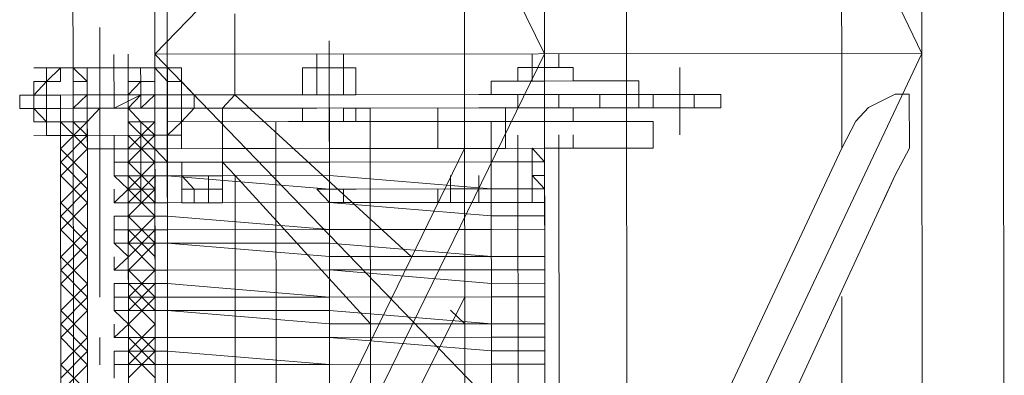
# Model space of a CAD drawing. Header units: inches. Extents: x -5850 to 5646, y 8947 to 13007.
# Tile 233 of 256: x -3951 to -3920, y 11077 to 11088. Entities that reach past the tile are written whole.
import ezdxf

# ---------------------------------------------------------------- set-up
doc = ezdxf.new("R2010")
doc.units = ezdxf.units.IN
doc.header["$MEASUREMENT"] = 0
doc.layers.add('at_Entity', color=7, linetype='Continuous')

msp = doc.modelspace()

# ---------------------------------------------------------------- linework, layer by layer
at = {"layer": 'at_Entity', "color": 7, "lineweight": 20}
for p, q in [((-3946.06, 10561.219), (-3946.745, 11328.294)), ((-3946.92, 11086.684), (-3946.942, 11111.605)), ((-3946.942, 11111.605), (-3934.707, 11086.695)), ((-3922.908, 11111.627), (-3946.92, 11086.684)), ((-3937.239, 11111.614), (-3937.217, 11086.693)), ((-3934.73, 11111.616), (-3922.885, 11086.706)), ((-3934.707, 11086.695), (-3934.73, 11111.616)), ((-3932.142, 11086.698), (-3932.165, 11111.619)), ((-3922.885, 11086.706), (-3922.908, 11111.627)), ((-3920.32, 11086.708), (-3920.343, 11111.629)), ((-3949.507, 11111.603), (-3949.485, 11086.682)), ((-3925.398, 11089.659), (-3925.395, 11086.704)), ((-3944.41, 11086.687), (-3944.412, 11087.953)), ((-3949.485, 11086.682), (-3949.463, 11061.756)), ((-3948.648, 11086.259), (-3948.649, 11086.683)), ((-3948.202, 11086.259), (-3948.202, 11086.683)), ((-3947.756, 11086.26), (-3947.756, 11086.684)), ((-3922.885, 11086.706), (-3946.92, 11086.684)), ((-3946.898, 11061.758), (-3946.92, 11086.684)), ((-3946.92, 11086.684), (-3922.863, 11061.779)), ((-3934.707, 11086.695), (-3946.898, 11061.758)), ((-3944.409, 11085.415), (-3944.41, 11086.687)), ((-3941.845, 11086.265), (-3941.845, 11086.689)), ((-3941.455, 11086.266), (-3941.455, 11086.689)), ((-3941.008, 11086.266), (-3941.009, 11086.69)), ((-3941.008, 11086.266), (-3941.009, 11086.69)), ((-3941.008, 11086.266), (-3941.009, 11086.69)), ((-3941.008, 11086.266), (-3941.009, 11086.69)), ((-3937.217, 11086.693), (-3937.195, 11061.767)), ((-3935.097, 11086.271), (-3935.098, 11086.695)), ((-3934.685, 11061.769), (-3934.707, 11086.695)), ((-3922.885, 11086.706), (-3934.685, 11061.769)), ((-3934.261, 11086.272), (-3934.261, 11086.696)), ((-3934.261, 11086.272), (-3934.261, 11086.696)), ((-3934.261, 11086.272), (-3934.261, 11086.696)), ((-3932.12, 11061.771), (-3932.142, 11086.698)), ((-3925.395, 11086.704), (-3925.392, 11083.748)), ((-3922.863, 11061.779), (-3922.885, 11086.706)), ((-3920.298, 11061.782), (-3920.32, 11086.708)), ((-3949.875, 11086.258), (-3950.321, 11086.258)), ((-3950.321, 11086.258), (-3950.321, 11085.834)), ((-3949.875, 11086.258), (-3949.039, 11086.259)), ((-3949.875, 11085.834), (-3949.875, 11086.258)), ((-3949.875, 11086.258), (-3949.485, 11086.258)), ((-3949.485, 11086.258), (-3949.484, 11085.835)), ((-3949.039, 11086.259), (-3947.756, 11086.26)), ((-3947.756, 11086.26), (-3949.039, 11086.259)), ((-3949.039, 11086.259), (-3949.038, 11085.411)), ((-3949.038, 11085.411), (-3949.039, 11086.259)), ((-3948.202, 11086.259), (-3948.648, 11086.259)), ((-3948.202, 11086.259), (-3948.201, 11085.412)), ((-3947.756, 11086.26), (-3947.755, 11085.412)), ((-3947.366, 11086.26), (-3946.919, 11086.261)), ((-3947.365, 11085.836), (-3947.366, 11086.26)), ((-3946.919, 11085.837), (-3946.919, 11086.261)), ((-3946.919, 11086.261), (-3946.083, 11086.261)), ((-3946.919, 11086.261), (-3946.529, 11085.837)), ((-3946.083, 11086.261), (-3946.083, 11085.838)), ((-3941.008, 11086.266), (-3942.291, 11086.265)), ((-3942.291, 11086.265), (-3941.008, 11086.266)), ((-3942.29, 11085.417), (-3942.291, 11086.265)), ((-3941.455, 11086.266), (-3941.845, 11086.265)), ((-3941.845, 11086.265), (-3941.844, 11085.418)), ((-3941.008, 11086.266), (-3941.455, 11086.266)), ((-3941.008, 11086.266), (-3941.455, 11086.266)), ((-3941.008, 11086.266), (-3941.008, 11085.418)), ((-3941.008, 11085.418), (-3941.008, 11086.266)), ((-3941.008, 11086.266), (-3940.618, 11086.266)), ((-3940.618, 11086.266), (-3940.617, 11085.419)), ((-3935.544, 11086.271), (-3935.543, 11085.847)), ((-3935.544, 11086.271), (-3935.097, 11086.271)), ((-3935.544, 11086.271), (-3935.097, 11086.271)), ((-3935.097, 11086.271), (-3934.707, 11086.272)), ((-3934.707, 11086.272), (-3935.097, 11086.271)), ((-3934.261, 11086.272), (-3935.097, 11086.271)), ((-3935.097, 11085.847), (-3935.097, 11086.271)), ((-3935.097, 11086.271), (-3935.097, 11085.847)), ((-3933.815, 11086.272), (-3934.707, 11086.272)), ((-3934.261, 11086.272), (-3933.815, 11086.272)), ((-3933.815, 11086.272), (-3933.815, 11085.849)), ((-3950.321, 11085.834), (-3950.711, 11085.833)), ((-3950.711, 11085.833), (-3950.71, 11084.991)), ((-3950.32, 11085.41), (-3950.321, 11085.834)), ((-3950.32, 11085.41), (-3950.321, 11085.834)), ((-3950.321, 11085.834), (-3949.875, 11085.834)), ((-3949.484, 11085.411), (-3949.484, 11085.835)), ((-3949.484, 11085.411), (-3949.484, 11085.835)), ((-3949.484, 11085.835), (-3949.038, 11085.835)), ((-3947.755, 11085.412), (-3947.756, 11085.836)), ((-3947.755, 11085.412), (-3947.756, 11085.836)), ((-3947.756, 11085.836), (-3947.365, 11085.836)), ((-3947.755, 11085.412), (-3947.365, 11085.836)), ((-3947.365, 11085.836), (-3946.919, 11085.837)), ((-3946.529, 11085.837), (-3946.083, 11085.838)), ((-3946.528, 11085.413), (-3946.529, 11085.837)), ((-3946.083, 11085.838), (-3945.692, 11085.414)), ((-3946.083, 11085.838), (-3946.082, 11084.996)), ((-3942.29, 11085.417), (-3942.291, 11085.841)), ((-3942.29, 11085.417), (-3942.291, 11085.841)), ((-3940.617, 11085.419), (-3940.618, 11085.842)), ((-3940.617, 11085.419), (-3940.618, 11085.842)), ((-3935.097, 11085.847), (-3936.38, 11085.846)), ((-3936.38, 11085.846), (-3936.379, 11085.422)), ((-3933.815, 11085.849), (-3935.097, 11085.847)), ((-3935.097, 11085.847), (-3934.707, 11085.848)), ((-3933.815, 11085.849), (-3934.707, 11085.848)), ((-3934.707, 11085.848), (-3934.706, 11085.424)), ((-3934.706, 11085.424), (-3934.707, 11085.848)), ((-3931.751, 11085.85), (-3933.815, 11085.849)), ((-3931.751, 11085.427), (-3931.751, 11085.85)), ((-3931.751, 11085.427), (-3931.751, 11085.85)), ((-3950.32, 11085.41), (-3951.157, 11085.409)), ((-3951.157, 11085.409), (-3951.156, 11084.991)), ((-3950.32, 11084.568), (-3950.32, 11085.41)), ((-3950.32, 11085.41), (-3950.32, 11084.568)), ((-3949.874, 11085.41), (-3950.32, 11085.41)), ((-3950.32, 11085.41), (-3950.32, 11084.992)), ((-3950.32, 11084.568), (-3950.32, 11085.41)), ((-3949.484, 11085.411), (-3949.874, 11085.41)), ((-3949.874, 11085.41), (-3949.874, 11084.992)), ((-3949.484, 11085.411), (-3949.038, 11085.411)), ((-3949.038, 11085.411), (-3949.484, 11085.411)), ((-3949.038, 11085.411), (-3947.755, 11085.412)), ((-3949.038, 11085.411), (-3948.201, 11085.412)), ((-3949.038, 11085.411), (-3949.037, 11084.993)), ((-3949.037, 11084.993), (-3949.038, 11085.411)), ((-3948.647, 11085.411), (-3948.647, 11084.993)), ((-3948.201, 11085.412), (-3948.201, 11084.994)), ((-3948.201, 11085.412), (-3948.201, 11084.994)), ((-3947.755, 11085.412), (-3948.201, 11085.412)), ((-3948.201, 11084.994), (-3948.201, 11085.412)), ((-3947.365, 11085.413), (-3947.755, 11085.412)), ((-3947.755, 11084.994), (-3947.755, 11085.412)), ((-3942.29, 11085.417), (-3947.365, 11085.413)), ((-3941.844, 11085.418), (-3946.919, 11085.413)), ((-3946.082, 11085.414), (-3946.528, 11085.413)), ((-3946.528, 11085.413), (-3946.528, 11084.571)), ((-3946.082, 11085.414), (-3946.082, 11084.996)), ((-3945.692, 11085.414), (-3945.692, 11084.996)), ((-3944.799, 11084.997), (-3944.409, 11085.415)), ((-3944.409, 11085.415), (-3938.884, 11080.351)), ((-3940.617, 11085.419), (-3942.29, 11085.417)), ((-3942.29, 11085.417), (-3941.008, 11085.418)), ((-3936.77, 11085.422), (-3941.008, 11085.418)), ((-3941.008, 11085.418), (-3940.617, 11085.419)), ((-3935.543, 11085.423), (-3936.77, 11085.422)), ((-3934.706, 11085.424), (-3935.543, 11085.423)), ((-3935.542, 11085.005), (-3935.543, 11085.423)), ((-3933.424, 11085.425), (-3934.706, 11085.424)), ((-3932.978, 11085.425), (-3934.706, 11085.424)), ((-3934.26, 11085.006), (-3934.26, 11085.424)), ((-3932.978, 11085.425), (-3933.424, 11085.425)), ((-3932.587, 11085.426), (-3932.978, 11085.425)), ((-3932.977, 11085.007), (-3932.978, 11085.425)), ((-3932.141, 11085.426), (-3932.587, 11085.426)), ((-3931.751, 11085.427), (-3932.141, 11085.426)), ((-3932.141, 11085.008), (-3932.141, 11085.426)), ((-3930.468, 11085.428), (-3931.751, 11085.427)), ((-3931.304, 11085.009), (-3931.305, 11085.427)), ((-3929.186, 11085.429), (-3930.468, 11085.428)), ((-3930.022, 11085.01), (-3930.022, 11085.428)), ((-3929.185, 11085.011), (-3929.186, 11085.429)), ((-3923.721, 11085.434), (-3924.557, 11085.015)), ((-3923.275, 11085.434), (-3923.721, 11085.434)), ((-3923.273, 11083.75), (-3923.275, 11085.434)), ((-3950.32, 11084.992), (-3951.156, 11084.991)), ((-3950.71, 11084.991), (-3950.71, 11084.568)), ((-3949.874, 11084.992), (-3950.32, 11084.992)), ((-3949.483, 11084.993), (-3949.874, 11084.992)), ((-3949.483, 11084.569), (-3949.483, 11084.993)), ((-3949.037, 11084.993), (-3949.483, 11084.993)), ((-3949.037, 11084.993), (-3948.201, 11084.994)), ((-3949.037, 11084.569), (-3949.037, 11084.993)), ((-3949.037, 11084.993), (-3949.036, 11083.727)), ((-3949.037, 11084.569), (-3949.037, 11084.993)), ((-3949.037, 11084.569), (-3949.037, 11084.993)), ((-3947.755, 11084.994), (-3948.201, 11084.994)), ((-3947.754, 11084.57), (-3947.755, 11084.994)), ((-3947.754, 11084.57), (-3947.755, 11084.994)), ((-3947.364, 11084.994), (-3947.755, 11084.994)), ((-3947.754, 11083.728), (-3947.755, 11084.994)), ((-3947.754, 11084.57), (-3947.755, 11084.994)), ((-3947.364, 11084.571), (-3947.755, 11084.994)), ((-3947.755, 11084.994), (-3947.754, 11084.57)), ((-3946.918, 11084.995), (-3947.364, 11084.994)), ((-3941.844, 11084.999), (-3946.918, 11084.995)), ((-3946.528, 11084.571), (-3946.528, 11084.995)), ((-3946.082, 11084.996), (-3946.082, 11084.572)), ((-3945.692, 11084.996), (-3946.082, 11084.572)), ((-3946.082, 11084.996), (-3946.082, 11084.572)), ((-3944.798, 11083.307), (-3944.799, 11084.997)), ((-3942.29, 11084.999), (-3942.29, 11084.575)), ((-3942.29, 11084.999), (-3942.29, 11084.575)), ((-3936.769, 11085.004), (-3941.844, 11084.999)), ((-3940.171, 11085.001), (-3941.007, 11085)), ((-3941.007, 11085), (-3941.007, 11084.576)), ((-3940.617, 11084.577), (-3940.617, 11085)), ((-3940.617, 11084.577), (-3940.617, 11085)), ((-3940.17, 11084.577), (-3940.171, 11085.001)), ((-3938.051, 11084.579), (-3938.052, 11085.003)), ((-3938.051, 11084.579), (-3938.052, 11085.003)), ((-3935.542, 11085.005), (-3936.769, 11085.004)), ((-3935.933, 11085.005), (-3933.814, 11085.006)), ((-3935.933, 11085.005), (-3935.932, 11084.581)), ((-3935.542, 11085.005), (-3934.706, 11085.006)), ((-3933.423, 11085.007), (-3934.706, 11085.006)), ((-3934.706, 11085.006), (-3932.977, 11085.007)), ((-3933.814, 11085.006), (-3933.813, 11084.583)), ((-3932.977, 11085.007), (-3933.423, 11085.007)), ((-3932.587, 11085.008), (-3932.977, 11085.007)), ((-3932.141, 11085.008), (-3932.587, 11085.008)), ((-3931.75, 11085.008), (-3932.141, 11085.008)), ((-3930.468, 11085.009), (-3931.75, 11085.008)), ((-3929.185, 11085.011), (-3930.468, 11085.009)), ((-3924.557, 11085.015), (-3924.947, 11084.591)), ((-3950.71, 11084.568), (-3950.32, 11084.568)), ((-3949.873, 11084.568), (-3950.32, 11084.568)), ((-3950.32, 11084.568), (-3950.319, 11084.144)), ((-3950.32, 11084.568), (-3950.319, 11084.144)), ((-3949.037, 11084.569), (-3949.873, 11084.568)), ((-3949.849, 11056.692), (-3949.873, 11084.568)), ((-3949.873, 11084.145), (-3949.873, 11084.568)), ((-3949.873, 11084.145), (-3949.873, 11084.568)), ((-3949.483, 11084.569), (-3949.037, 11084.569)), ((-3949.483, 11084.569), (-3949.037, 11084.569)), ((-3949.036, 11083.727), (-3949.037, 11084.569)), ((-3949.037, 11084.569), (-3949.036, 11083.727)), ((-3949.037, 11084.569), (-3949.036, 11083.303)), ((-3947.364, 11084.571), (-3947.754, 11084.57)), ((-3947.754, 11084.57), (-3947.364, 11084.571)), ((-3947.754, 11084.57), (-3946.918, 11084.571)), ((-3947.754, 11083.728), (-3947.754, 11084.57)), ((-3947.754, 11084.57), (-3947.754, 11083.728)), ((-3947.754, 11084.57), (-3947.753, 11083.304)), ((-3946.893, 11056.694), (-3946.918, 11084.571)), ((-3946.528, 11084.571), (-3941.453, 11084.576)), ((-3946.503, 11056.695), (-3946.528, 11084.571)), ((-3946.527, 11083.729), (-3946.528, 11084.571)), ((-3946.528, 11084.571), (-3946.527, 11084.148)), ((-3946.081, 11084.148), (-3946.082, 11084.572)), ((-3946.082, 11084.572), (-3946.081, 11084.148)), ((-3942.736, 11084.575), (-3944.799, 11084.573)), ((-3944.799, 11084.573), (-3942.29, 11084.575)), ((-3944.799, 11084.573), (-3944.798, 11083.731)), ((-3943.126, 11084.574), (-3940.17, 11084.577)), ((-3943.101, 11056.698), (-3943.126, 11084.574)), ((-3942.736, 11084.575), (-3940.617, 11084.577)), ((-3940.617, 11084.577), (-3942.736, 11084.575)), ((-3941.453, 11084.576), (-3941.007, 11084.576)), ((-3935.932, 11084.581), (-3941.007, 11084.576)), ((-3938.051, 11084.579), (-3941.007, 11084.576)), ((-3940.617, 11084.577), (-3938.051, 11084.579)), ((-3940.17, 11084.577), (-3940.146, 11056.701)), ((-3931.304, 11084.585), (-3938.051, 11084.579)), ((-3938.051, 11084.579), (-3936.379, 11084.58)), ((-3938.051, 11083.737), (-3938.051, 11084.579)), ((-3931.75, 11084.585), (-3936.379, 11084.58)), ((-3936.354, 11056.704), (-3936.379, 11084.58)), ((-3935.932, 11084.581), (-3933.813, 11084.583)), ((-3935.932, 11084.581), (-3935.932, 11083.739)), ((-3931.75, 11084.585), (-3931.304, 11084.585)), ((-3931.303, 11083.743), (-3931.304, 11084.585)), ((-3924.947, 11084.591), (-3925.392, 11083.748)), ((-3949.873, 11084.145), (-3950.319, 11084.144)), ((-3949.036, 11083.727), (-3949.037, 11084.145)), ((-3948.2, 11083.728), (-3948.2, 11084.146)), ((-3947.754, 11083.728), (-3947.754, 11084.146)), ((-3947.363, 11083.729), (-3947.364, 11084.147)), ((-3947.363, 11083.729), (-3947.364, 11084.147)), ((-3946.527, 11084.148), (-3946.918, 11084.147)), ((-3946.081, 11084.148), (-3946.918, 11084.147)), ((-3946.917, 11083.729), (-3946.918, 11084.147)), ((-3946.917, 11083.729), (-3946.918, 11084.147)), ((-3946.527, 11083.729), (-3946.527, 11084.148)), ((-3938.051, 11083.737), (-3938.051, 11084.155)), ((-3938.051, 11083.737), (-3938.051, 11084.155)), ((-3935.541, 11083.739), (-3935.542, 11084.157)), ((-3935.541, 11083.739), (-3935.542, 11084.157)), ((-3935.541, 11083.739), (-3935.542, 11084.157)), ((-3935.541, 11083.739), (-3935.542, 11084.157)), ((-3935.541, 11083.739), (-3935.542, 11084.157)), ((-3934.259, 11083.74), (-3934.259, 11084.158)), ((-3933.813, 11083.741), (-3933.813, 11084.159)), ((-3949.036, 11083.727), (-3947.754, 11083.728)), ((-3947.754, 11083.728), (-3949.036, 11083.727)), ((-3949.036, 11083.303), (-3949.036, 11083.727)), ((-3949.036, 11083.303), (-3949.036, 11083.727)), ((-3949.013, 11057.958), (-3949.036, 11083.727)), ((-3947.363, 11083.729), (-3948.2, 11083.728)), ((-3947.363, 11083.729), (-3948.2, 11083.728)), ((-3948.2, 11083.728), (-3948.199, 11083.304)), ((-3947.753, 11083.304), (-3947.754, 11083.728)), ((-3947.754, 11083.728), (-3947.731, 11057.96)), ((-3947.363, 11083.305), (-3947.363, 11083.729)), ((-3947.363, 11083.729), (-3947.363, 11083.305)), ((-3947.363, 11083.305), (-3947.363, 11083.729)), ((-3947.363, 11083.729), (-3946.917, 11083.729)), ((-3947.363, 11083.729), (-3946.917, 11083.729)), ((-3946.917, 11083.729), (-3946.526, 11083.305)), ((-3946.917, 11083.729), (-3946.917, 11083.305)), ((-3946.917, 11083.729), (-3946.917, 11083.305)), ((-3946.527, 11083.729), (-3946.917, 11083.729)), ((-3941.452, 11083.734), (-3946.527, 11083.729)), ((-3937.214, 11083.738), (-3946.065, 11065.562)), ((-3944.798, 11083.731), (-3943.125, 11083.732)), ((-3943.125, 11083.732), (-3944.798, 11083.731)), ((-3936.378, 11083.738), (-3941.452, 11083.734)), ((-3938.051, 11083.737), (-3940.17, 11083.735)), ((-3940.17, 11083.735), (-3938.051, 11083.737)), ((-3931.303, 11083.743), (-3938.051, 11083.737)), ((-3938.051, 11083.737), (-3935.932, 11083.739)), ((-3935.932, 11083.739), (-3936.378, 11083.738)), ((-3935.932, 11083.739), (-3934.705, 11083.74)), ((-3935.095, 11083.74), (-3935.932, 11083.739)), ((-3935.541, 11083.739), (-3933.813, 11083.741)), ((-3934.259, 11083.74), (-3935.541, 11083.739)), ((-3935.518, 11057.97), (-3935.541, 11083.739)), ((-3935.095, 11083.74), (-3934.704, 11083.316)), ((-3934.705, 11083.74), (-3931.749, 11083.742)), ((-3934.704, 11083.316), (-3934.705, 11083.74)), ((-3933.813, 11083.741), (-3934.259, 11083.74)), ((-3934.259, 11083.74), (-3934.236, 11057.972)), ((-3932.127, 11069.377), (-3925.392, 11083.748)), ((-3931.749, 11083.742), (-3931.303, 11083.743)), ((-3923.719, 11082.902), (-3923.273, 11083.75)), ((-3949.013, 11057.958), (-3949.036, 11083.303)), ((-3948.199, 11083.304), (-3947.363, 11083.305)), ((-3948.199, 11082.88), (-3948.199, 11083.304)), ((-3947.753, 11083.304), (-3948.199, 11083.304)), ((-3947.753, 11083.304), (-3947.731, 11057.96)), ((-3947.753, 11082.881), (-3947.753, 11083.304)), ((-3947.363, 11082.881), (-3947.363, 11083.305)), ((-3947.363, 11083.305), (-3947.363, 11082.881)), ((-3947.363, 11082.881), (-3947.363, 11083.305)), ((-3946.917, 11083.305), (-3947.363, 11083.305)), ((-3947.363, 11082.881), (-3947.363, 11083.305)), ((-3947.363, 11082.881), (-3947.363, 11083.305)), ((-3946.526, 11083.305), (-3946.917, 11083.305)), ((-3946.916, 11082.881), (-3946.917, 11083.305)), ((-3946.917, 11083.305), (-3946.916, 11082.881)), ((-3946.917, 11083.305), (-3946.916, 11082.881)), ((-3946.916, 11082.881), (-3946.917, 11083.305)), ((-3946.526, 11083.305), (-3941.452, 11083.31)), ((-3941.452, 11083.31), (-3946.526, 11083.305)), ((-3944.407, 11082.884), (-3944.798, 11083.307)), ((-3944.797, 11082.883), (-3944.798, 11083.307)), ((-3941.452, 11083.31), (-3936.377, 11083.315)), ((-3936.377, 11083.315), (-3941.452, 11083.31)), ((-3936.377, 11083.315), (-3934.704, 11083.316)), ((-3934.704, 11083.316), (-3936.377, 11083.315)), ((-3934.704, 11083.316), (-3934.704, 11082.892)), ((-3947.363, 11082.881), (-3948.199, 11082.88)), ((-3948.199, 11082.88), (-3947.363, 11082.881)), ((-3948.199, 11082.88), (-3947.753, 11082.881)), ((-3947.753, 11082.457), (-3948.199, 11082.88)), ((-3946.916, 11082.881), (-3947.363, 11082.881)), ((-3947.363, 11082.881), (-3947.362, 11082.457)), ((-3947.362, 11082.457), (-3947.363, 11082.881)), ((-3947.363, 11082.881), (-3946.916, 11082.881)), ((-3946.916, 11082.881), (-3946.526, 11082.882)), ((-3946.526, 11082.882), (-3946.916, 11082.881)), ((-3946.916, 11082.458), (-3946.916, 11082.881)), ((-3946.916, 11082.458), (-3946.916, 11082.881)), ((-3941.452, 11082.886), (-3946.526, 11082.882)), ((-3946.526, 11082.882), (-3941.451, 11082.462)), ((-3944.797, 11082.883), (-3946.08, 11082.882)), ((-3946.08, 11082.458), (-3946.08, 11082.882)), ((-3946.08, 11082.458), (-3946.08, 11082.882)), ((-3946.08, 11082.458), (-3946.08, 11082.882)), ((-3945.244, 11082.883), (-3945.243, 11082.035)), ((-3944.797, 11082.459), (-3944.797, 11082.883)), ((-3944.797, 11082.459), (-3944.797, 11082.883)), ((-3944.797, 11082.459), (-3944.797, 11082.883)), ((-3944.797, 11082.459), (-3944.797, 11082.883)), ((-3944.797, 11082.459), (-3944.797, 11082.883)), ((-3944.797, 11082.459), (-3944.797, 11082.883)), ((-3944.395, 11069.366), (-3944.407, 11082.884)), ((-3944.407, 11082.884), (-3940.165, 11078.242)), ((-3941.452, 11082.886), (-3936.377, 11082.467)), ((-3937.659, 11082.466), (-3937.66, 11082.89)), ((-3937.659, 11082.466), (-3937.66, 11082.89)), ((-3936.767, 11082.467), (-3936.767, 11082.89)), ((-3935.094, 11082.892), (-3934.704, 11082.468)), ((-3934.704, 11082.892), (-3935.094, 11082.892)), ((-3934.704, 11082.468), (-3934.704, 11082.892)), ((-3932.123, 11064.732), (-3923.719, 11082.902)), ((-3924.108, 11082.054), (-3923.719, 11082.902)), ((-3948.198, 11082.033), (-3948.199, 11082.456)), ((-3948.198, 11082.033), (-3947.753, 11082.457)), ((-3947.362, 11082.457), (-3947.362, 11082.033)), ((-3946.916, 11082.034), (-3946.916, 11082.458)), ((-3944.797, 11082.459), (-3946.08, 11082.458)), ((-3946.08, 11082.458), (-3945.689, 11082.459)), ((-3946.079, 11082.034), (-3946.08, 11082.458)), ((-3946.079, 11082.034), (-3946.08, 11082.458)), ((-3945.689, 11082.459), (-3945.689, 11082.035)), ((-3945.243, 11082.459), (-3945.243, 11082.035)), ((-3944.797, 11082.036), (-3944.797, 11082.459)), ((-3944.797, 11082.459), (-3944.797, 11082.036)), ((-3944.797, 11082.036), (-3944.797, 11082.459)), ((-3944.797, 11082.459), (-3944.797, 11082.036)), ((-3941.451, 11082.462), (-3941.842, 11082.462)), ((-3941.842, 11082.462), (-3941.451, 11082.039)), ((-3936.377, 11082.467), (-3941.451, 11082.462)), ((-3941.005, 11082.463), (-3941.451, 11082.462)), ((-3941.005, 11082.039), (-3941.005, 11082.463)), ((-3937.659, 11082.466), (-3938.05, 11082.465)), ((-3938.05, 11082.465), (-3938.049, 11082.042)), ((-3938.05, 11082.465), (-3938.049, 11082.042)), ((-3936.767, 11082.467), (-3937.659, 11082.466)), ((-3936.767, 11082.467), (-3937.659, 11082.466)), ((-3937.659, 11082.466), (-3937.659, 11082.042)), ((-3937.659, 11082.042), (-3937.659, 11082.466)), ((-3937.659, 11082.466), (-3937.659, 11082.042)), ((-3937.659, 11082.042), (-3937.659, 11082.466)), ((-3936.767, 11082.467), (-3936.767, 11082.043)), ((-3936.767, 11082.043), (-3936.767, 11082.467)), ((-3936.767, 11082.043), (-3936.767, 11082.467)), ((-3936.377, 11082.467), (-3934.704, 11082.468)), ((-3934.704, 11082.468), (-3936.377, 11082.467)), ((-3934.704, 11082.468), (-3934.703, 11082.045)), ((-3946.525, 11082.034), (-3948.198, 11082.033)), ((-3948.198, 11082.033), (-3947.362, 11082.033)), ((-3947.752, 11082.033), (-3948.198, 11082.033)), ((-3947.752, 11081.615), (-3947.752, 11082.033)), ((-3947.362, 11082.033), (-3946.916, 11082.034)), ((-3946.916, 11082.034), (-3946.525, 11082.034)), ((-3946.525, 11082.034), (-3941.451, 11082.039)), ((-3941.451, 11082.039), (-3946.525, 11082.034)), ((-3944.797, 11082.036), (-3946.079, 11082.034)), ((-3946.079, 11082.034), (-3944.797, 11082.036)), ((-3945.689, 11082.035), (-3946.079, 11082.034)), ((-3936.376, 11082.043), (-3941.451, 11082.039)), ((-3941.451, 11082.039), (-3936.376, 11081.625)), ((-3941.451, 11082.039), (-3941.005, 11082.039)), ((-3936.767, 11082.043), (-3937.659, 11082.042)), ((-3936.767, 11082.043), (-3937.659, 11082.042)), ((-3936.376, 11082.043), (-3934.703, 11082.045)), ((-3934.703, 11081.626), (-3934.703, 11082.045)), ((-3948.198, 11081.614), (-3946.525, 11081.616)), ((-3948.198, 11081.614), (-3947.752, 11081.615)), ((-3948.198, 11081.614), (-3948.198, 11081.191)), ((-3946.525, 11081.616), (-3941.45, 11081.197)), ((-3936.376, 11081.625), (-3934.703, 11081.626)), ((-3934.703, 11081.203), (-3934.703, 11081.626)), ((-3934.703, 11081.626), (-3934.703, 11081.203)), ((-3948.198, 11081.191), (-3946.525, 11081.192)), ((-3948.197, 11080.767), (-3948.198, 11081.191)), ((-3947.751, 11081.191), (-3948.198, 11081.191)), ((-3947.751, 11080.767), (-3947.751, 11081.191)), ((-3941.45, 11081.197), (-3946.525, 11081.192)), ((-3941.45, 11081.197), (-3936.376, 11081.201)), ((-3936.376, 11081.201), (-3941.45, 11081.197)), ((-3936.376, 11081.201), (-3934.703, 11081.203)), ((-3934.703, 11081.203), (-3936.376, 11081.201)), ((-3934.703, 11081.203), (-3934.702, 11080.355)), ((-3948.197, 11080.767), (-3946.524, 11080.768)), ((-3946.524, 11080.768), (-3948.197, 11080.767)), ((-3948.197, 11080.767), (-3947.751, 11080.767)), ((-3947.751, 11080.343), (-3948.197, 11080.767)), ((-3941.45, 11080.773), (-3946.524, 11080.768)), ((-3946.524, 11080.768), (-3941.449, 11080.349)), ((-3941.45, 11080.773), (-3936.375, 11080.353)), ((-3934.702, 11080.355), (-3934.702, 11080.779)), ((-3948.196, 11079.925), (-3948.197, 11080.343)), ((-3948.196, 11079.925), (-3947.751, 11080.343)), ((-3936.375, 11080.353), (-3941.449, 11080.349)), ((-3936.375, 11080.353), (-3934.702, 11080.355)), ((-3934.702, 11080.355), (-3936.375, 11080.353)), ((-3934.702, 11080.355), (-3934.701, 11079.937)), ((-3948.196, 11079.925), (-3946.523, 11079.926)), ((-3946.523, 11079.926), (-3948.196, 11079.925)), ((-3947.75, 11079.925), (-3948.196, 11079.925)), ((-3947.75, 11079.501), (-3947.75, 11079.925)), ((-3946.523, 11079.926), (-3941.449, 11079.931)), ((-3941.449, 11079.931), (-3946.523, 11079.926)), ((-3936.374, 11079.935), (-3941.449, 11079.931)), ((-3941.449, 11079.931), (-3936.374, 11079.511)), ((-3936.374, 11079.935), (-3934.701, 11079.937)), ((-3934.701, 11079.513), (-3934.701, 11079.937)), ((-3936.374, 11079.511), (-3934.701, 11079.513)), ((-3934.701, 11079.089), (-3934.701, 11079.513)), ((-3934.701, 11079.513), (-3934.701, 11079.089)), ((-3948.196, 11079.501), (-3946.523, 11079.502)), ((-3948.196, 11079.501), (-3948.196, 11079.077)), ((-3948.196, 11079.501), (-3947.75, 11079.501)), ((-3946.523, 11079.502), (-3941.448, 11079.083)), ((-3948.196, 11079.077), (-3946.523, 11079.079)), ((-3948.195, 11078.659), (-3948.196, 11079.077)), ((-3947.75, 11079.077), (-3948.196, 11079.077)), ((-3947.749, 11078.659), (-3947.75, 11079.077)), ((-3941.448, 11079.083), (-3946.523, 11079.079)), ((-3937.21, 11079.087), (-3944.391, 11064.721)), ((-3941.448, 11079.083), (-3936.374, 11079.088)), ((-3936.374, 11079.088), (-3941.448, 11079.083)), ((-3936.374, 11079.088), (-3934.701, 11079.089)), ((-3934.701, 11079.089), (-3936.374, 11079.088)), ((-3934.701, 11079.089), (-3934.7, 11078.247)), ((-3925.388, 11079.097), (-3925.376, 11066.004)), ((-3948.195, 11078.659), (-3946.522, 11078.66)), ((-3946.522, 11078.66), (-3948.195, 11078.659)), ((-3948.195, 11078.659), (-3947.749, 11078.659)), ((-3947.749, 11078.235), (-3948.195, 11078.659)), ((-3946.522, 11078.66), (-3941.448, 11078.665)), ((-3946.522, 11078.66), (-3941.447, 11078.241)), ((-3941.448, 11078.665), (-3936.373, 11078.246)), ((-3937.656, 11078.668), (-3937.209, 11078.245)), ((-3934.7, 11078.247), (-3934.7, 11078.671)), ((-3948.195, 11077.811), (-3948.195, 11078.235)), ((-3948.195, 11077.811), (-3947.749, 11078.235)), ((-3936.373, 11078.246), (-3941.447, 11078.241)), ((-3936.373, 11078.246), (-3934.7, 11078.247)), ((-3934.7, 11078.247), (-3936.373, 11078.246)), ((-3934.7, 11078.247), (-3934.7, 11077.823)), ((-3948.195, 11077.811), (-3946.522, 11077.813)), ((-3946.522, 11077.813), (-3948.195, 11077.811)), ((-3947.748, 11077.812), (-3948.195, 11077.811)), ((-3947.748, 11077.388), (-3947.748, 11077.812)), ((-3946.522, 11077.813), (-3941.447, 11077.817)), ((-3941.447, 11077.817), (-3946.522, 11077.813)), ((-3936.373, 11077.822), (-3941.447, 11077.817)), ((-3941.447, 11077.817), (-3936.372, 11077.398)), ((-3936.373, 11077.822), (-3934.7, 11077.823)), ((-3934.699, 11077.399), (-3934.7, 11077.823)), ((-3948.194, 11077.387), (-3946.521, 11077.389)), ((-3948.194, 11077.387), (-3947.748, 11077.388)), ((-3948.194, 11077.387), (-3948.194, 11076.964)), ((-3946.521, 11077.389), (-3941.446, 11076.97)), ((-3936.372, 11077.398), (-3934.699, 11077.399)), ((-3934.699, 11076.976), (-3934.699, 11077.399)), ((-3934.699, 11077.399), (-3934.699, 11076.976)), ((-3948.194, 11076.964), (-3946.521, 11076.965)), ((-3948.193, 11076.545), (-3948.194, 11076.964)), ((-3947.748, 11076.964), (-3948.194, 11076.964)), ((-3947.747, 11076.546), (-3947.748, 11076.964)), ((-3946.521, 11076.965), (-3941.446, 11076.97)), ((-3941.446, 11076.97), (-3936.372, 11076.974)), ((-3936.372, 11076.974), (-3941.446, 11076.97)), ((-3936.372, 11076.974), (-3934.699, 11076.976)), ((-3934.699, 11076.976), (-3936.372, 11076.974)), ((-3934.699, 11076.976), (-3934.698, 11076.134))]:
    msp.add_line(p, q, dxfattribs=at)
at = {"layer": 'at_Entity', "color": 3, "lineweight": 20}
for p, q in [((-3934.709, 11087.961), (-3934.706, 11085.424)), ((-3948.649, 11087.525), (-3948.646, 11083.304)), ((-3941.455, 11087.108), (-3941.452, 11082.886)), ((-3948.648, 11086.259), (-3948.649, 11086.683)), ((-3948.202, 11086.259), (-3948.202, 11086.683)), ((-3946.919, 11086.261), (-3946.92, 11086.684)), ((-3941.845, 11086.265), (-3941.845, 11086.689)), ((-3941.455, 11086.266), (-3941.455, 11086.689)), ((-3941.455, 11086.689), (-3941.454, 11085.418)), ((-3941.008, 11086.266), (-3941.009, 11086.69)), ((-3946.083, 11086.261), (-3950.711, 11086.257)), ((-3949.875, 11086.258), (-3950.321, 11085.834)), ((-3949.485, 11086.258), (-3949.875, 11086.258)), ((-3949.038, 11085.835), (-3949.485, 11086.258)), ((-3947.366, 11086.26), (-3946.919, 11086.261)), ((-3947.365, 11085.836), (-3947.366, 11086.26)), ((-3946.919, 11086.261), (-3946.529, 11086.261)), ((-3946.529, 11086.261), (-3946.529, 11085.837)), ((-3946.081, 11083.73), (-3946.083, 11086.261)), ((-3934.261, 11086.272), (-3935.097, 11086.271)), ((-3934.706, 11085.424), (-3934.707, 11086.272)), ((-3930.469, 11086.275), (-3930.467, 11084.162)), ((-3950.321, 11085.834), (-3950.711, 11085.41)), ((-3950.321, 11085.834), (-3950.32, 11084.568)), ((-3949.484, 11085.411), (-3949.484, 11085.835)), ((-3949.484, 11085.411), (-3949.484, 11085.835)), ((-3949.484, 11085.411), (-3949.484, 11085.835)), ((-3949.038, 11085.411), (-3949.038, 11085.835)), ((-3947.754, 11084.57), (-3947.756, 11085.836)), ((-3947.756, 11085.836), (-3947.365, 11085.836)), ((-3947.365, 11085.413), (-3947.365, 11085.836)), ((-3947.365, 11085.413), (-3947.365, 11085.836)), ((-3946.919, 11085.413), (-3946.919, 11085.837)), ((-3946.529, 11085.837), (-3946.083, 11085.838)), ((-3946.083, 11085.838), (-3946.082, 11084.572)), ((-3950.711, 11085.41), (-3950.71, 11084.991)), ((-3949.483, 11084.993), (-3949.484, 11085.411)), ((-3949.484, 11085.411), (-3949.038, 11085.411)), ((-3949.483, 11084.993), (-3949.484, 11085.411)), ((-3949.483, 11084.993), (-3949.484, 11085.411)), ((-3949.038, 11085.411), (-3949.483, 11084.993)), ((-3949.038, 11085.411), (-3949.037, 11084.993)), ((-3948.647, 11085.411), (-3949.038, 11085.411)), ((-3948.647, 11084.993), (-3948.647, 11085.411)), ((-3948.201, 11084.994), (-3947.365, 11085.413)), ((-3948.201, 11085.412), (-3947.755, 11085.412)), ((-3947.365, 11085.413), (-3947.755, 11084.994)), ((-3947.364, 11084.994), (-3947.365, 11085.413)), ((-3946.919, 11085.413), (-3947.365, 11085.413)), ((-3947.364, 11084.994), (-3946.919, 11085.413)), ((-3941.452, 11083.31), (-3941.454, 11085.418)), ((-3941.454, 11085.418), (-3941.453, 11085)), ((-3934.704, 11083.316), (-3934.706, 11085.424)), ((-3934.704, 11083.316), (-3934.706, 11085.424)), ((-3931.75, 11085.008), (-3931.751, 11085.427)), ((-3950.71, 11084.991), (-3950.32, 11084.568)), ((-3949.873, 11084.568), (-3949.874, 11084.992)), ((-3949.483, 11084.569), (-3949.483, 11084.993)), ((-3949.037, 11084.569), (-3949.037, 11084.993)), ((-3949.037, 11084.569), (-3948.647, 11084.993)), ((-3941.453, 11085), (-3941.453, 11084.576)), ((-3950.32, 11084.568), (-3950.319, 11084.144)), ((-3949.873, 11083.726), (-3949.037, 11084.569)), ((-3949.873, 11084.568), (-3949.036, 11083.727)), ((-3949.037, 11084.569), (-3949.483, 11084.569)), ((-3949.483, 11084.569), (-3949.037, 11084.145)), ((-3949.037, 11084.569), (-3949.036, 11083.727)), ((-3949.037, 11084.145), (-3949.037, 11084.569)), ((-3947.364, 11084.571), (-3947.754, 11084.57)), ((-3947.754, 11084.57), (-3947.364, 11084.571)), ((-3947.754, 11083.728), (-3946.918, 11084.571)), ((-3947.364, 11084.571), (-3947.754, 11084.57)), ((-3947.754, 11084.146), (-3947.754, 11084.57)), ((-3947.754, 11084.57), (-3946.917, 11083.729)), ((-3947.364, 11084.571), (-3946.918, 11084.147)), ((-3947.364, 11084.147), (-3947.364, 11084.571)), ((-3946.082, 11084.572), (-3946.527, 11084.148)), ((-3941.453, 11084.576), (-3941.453, 11084.152)), ((-3941.453, 11084.152), (-3941.453, 11084.576)), ((-3941.453, 11084.576), (-3941.453, 11084.152)), ((-3946.081, 11084.148), (-3950.71, 11084.144)), ((-3950.319, 11084.144), (-3949.037, 11084.145)), ((-3949.872, 11083.303), (-3949.037, 11084.145)), ((-3947.754, 11083.728), (-3947.754, 11084.146)), ((-3947.754, 11084.146), (-3946.917, 11083.305)), ((-3947.753, 11083.304), (-3946.918, 11084.147)), ((-3946.527, 11084.148), (-3947.364, 11084.147)), ((-3947.363, 11083.729), (-3947.364, 11084.147)), ((-3947.363, 11083.729), (-3947.364, 11084.147)), ((-3941.453, 11084.152), (-3941.452, 11083.734)), ((-3941.453, 11084.152), (-3941.452, 11083.734)), ((-3949.873, 11083.726), (-3949.035, 11082.879)), ((-3949.872, 11082.879), (-3949.036, 11083.727)), ((-3947.363, 11083.729), (-3947.363, 11083.305)), ((-3941.452, 11083.734), (-3941.452, 11083.31)), ((-3941.452, 11083.31), (-3941.452, 11083.734)), ((-3941.451, 11082.462), (-3941.452, 11083.734)), ((-3935.095, 11083.74), (-3935.094, 11082.044)), ((-3934.705, 11083.74), (-3934.704, 11083.316)), ((-3934.704, 11083.316), (-3934.705, 11083.74)), ((-3949.872, 11083.303), (-3949.035, 11082.456)), ((-3948.642, 11079.077), (-3948.646, 11083.304)), ((-3947.753, 11082.457), (-3946.917, 11083.305)), ((-3947.753, 11083.304), (-3946.916, 11082.458)), ((-3947.363, 11083.305), (-3947.362, 11082.033)), ((-3946.08, 11082.882), (-3946.08, 11083.306)), ((-3934.704, 11083.316), (-3934.701, 11079.513)), ((-3949.872, 11082.879), (-3949.035, 11082.032)), ((-3949.871, 11082.031), (-3949.035, 11082.879)), ((-3947.753, 11082.881), (-3946.916, 11082.034)), ((-3947.752, 11082.033), (-3946.916, 11082.881)), ((-3946.08, 11082.882), (-3946.079, 11082.034)), ((-3946.08, 11082.458), (-3946.08, 11082.882)), ((-3946.08, 11082.882), (-3945.689, 11082.459)), ((-3946.08, 11082.458), (-3946.08, 11082.882)), ((-3946.079, 11082.034), (-3946.08, 11082.882)), ((-3946.08, 11082.458), (-3946.08, 11082.882)), ((-3944.797, 11082.883), (-3944.797, 11082.036)), ((-3941.452, 11082.886), (-3941.451, 11082.462)), ((-3941.451, 11082.462), (-3941.452, 11082.886)), ((-3937.659, 11082.466), (-3937.66, 11082.89)), ((-3936.767, 11082.467), (-3936.767, 11082.89)), ((-3949.871, 11081.613), (-3949.035, 11082.456)), ((-3947.753, 11082.457), (-3946.916, 11082.458)), ((-3947.753, 11082.457), (-3946.915, 11081.615)), ((-3947.752, 11081.615), (-3946.916, 11082.458)), ((-3946.08, 11082.458), (-3944.797, 11082.459)), ((-3946.079, 11082.034), (-3946.08, 11082.458)), ((-3941.842, 11082.462), (-3940.615, 11082.463)), ((-3941.451, 11082.039), (-3941.451, 11082.462)), ((-3941.451, 11082.039), (-3941.451, 11082.462)), ((-3941.451, 11082.462), (-3941.451, 11082.039)), ((-3937.659, 11082.042), (-3937.659, 11082.466)), ((-3937.659, 11082.042), (-3937.659, 11082.466)), ((-3937.659, 11082.042), (-3937.659, 11082.466)), ((-3936.767, 11082.467), (-3937.213, 11082.466)), ((-3937.213, 11082.466), (-3937.213, 11082.042)), ((-3936.767, 11082.467), (-3936.767, 11082.043)), ((-3936.767, 11082.043), (-3936.767, 11082.467)), ((-3936.767, 11082.043), (-3936.767, 11082.467)), ((-3949.871, 11082.031), (-3949.034, 11081.19)), ((-3949.87, 11081.189), (-3949.035, 11082.032)), ((-3941.451, 11082.039), (-3941.45, 11081.197)), ((-3941.451, 11082.039), (-3941.45, 11081.197)), ((-3938.049, 11082.042), (-3936.376, 11082.043)), ((-3949.871, 11081.613), (-3949.034, 11080.766)), ((-3947.752, 11081.615), (-3946.915, 11080.768)), ((-3947.751, 11080.767), (-3946.915, 11081.615)), ((-3941.45, 11081.197), (-3941.45, 11081.62)), ((-3949.87, 11080.341), (-3949.034, 11081.19)), ((-3949.87, 11081.189), (-3949.033, 11080.342)), ((-3947.751, 11080.343), (-3946.915, 11081.192)), ((-3947.751, 11081.191), (-3946.914, 11080.344)), ((-3941.45, 11081.197), (-3941.45, 11080.773)), ((-3949.869, 11079.923), (-3949.034, 11080.766)), ((-3947.751, 11080.767), (-3946.914, 11079.926)), ((-3947.75, 11079.925), (-3946.915, 11080.768)), ((-3941.45, 11080.773), (-3941.449, 11080.349)), ((-3949.87, 11080.341), (-3949.032, 11079.5)), ((-3949.869, 11079.499), (-3949.033, 11080.342)), ((-3941.449, 11079.931), (-3941.449, 11080.349)), ((-3941.448, 11079.083), (-3941.449, 11080.349)), ((-3949.869, 11079.923), (-3949.032, 11079.076)), ((-3947.75, 11079.077), (-3946.914, 11079.926)), ((-3947.75, 11079.925), (-3946.913, 11079.078)), ((-3941.449, 11079.931), (-3941.446, 11076.128)), ((-3949.869, 11079.499), (-3949.032, 11078.658)), ((-3949.868, 11078.657), (-3949.032, 11079.5)), ((-3947.75, 11079.501), (-3946.913, 11078.66)), ((-3947.749, 11078.659), (-3946.913, 11079.502)), ((-3941.448, 11079.083), (-3941.449, 11079.507)), ((-3949.868, 11078.234), (-3949.032, 11079.076)), ((-3947.75, 11079.077), (-3946.912, 11078.236)), ((-3947.749, 11078.235), (-3946.913, 11079.078)), ((-3941.448, 11079.083), (-3941.448, 11078.665)), ((-3941.448, 11078.665), (-3941.448, 11079.083)), ((-3941.448, 11079.083), (-3941.448, 11078.665)), ((-3949.868, 11078.657), (-3949.031, 11077.81)), ((-3949.867, 11077.81), (-3949.032, 11078.658)), ((-3941.448, 11078.665), (-3941.447, 11078.241)), ((-3934.7, 11078.671), (-3934.7, 11077.823)), ((-3949.868, 11078.234), (-3949.031, 11077.387)), ((-3947.749, 11078.235), (-3946.912, 11077.389)), ((-3947.748, 11077.388), (-3946.912, 11078.236)), ((-3941.447, 11077.817), (-3941.447, 11078.241)), ((-3941.447, 11078.241), (-3941.447, 11077.817)), ((-3949.867, 11076.962), (-3949.031, 11077.81)), ((-3949.867, 11077.81), (-3949.03, 11076.963)), ((-3948.64, 11076.963), (-3948.641, 11077.811)), ((-3947.748, 11077.812), (-3946.911, 11076.965)), ((-3947.748, 11076.964), (-3946.912, 11077.812)), ((-3941.447, 11077.817), (-3941.446, 11076.97)), ((-3949.866, 11076.544), (-3949.031, 11077.387)), ((-3947.748, 11077.388), (-3946.911, 11076.547)), ((-3947.747, 11076.546), (-3946.912, 11077.389)), ((-3941.446, 11076.97), (-3941.447, 11077.393)), ((-3949.867, 11076.962), (-3949.029, 11076.121)), ((-3949.866, 11076.12), (-3949.03, 11076.963)), ((-3941.446, 11076.97), (-3941.446, 11076.551))]:
    msp.add_line(p, q, dxfattribs=at)

doc.saveas('drawing.dxf')
